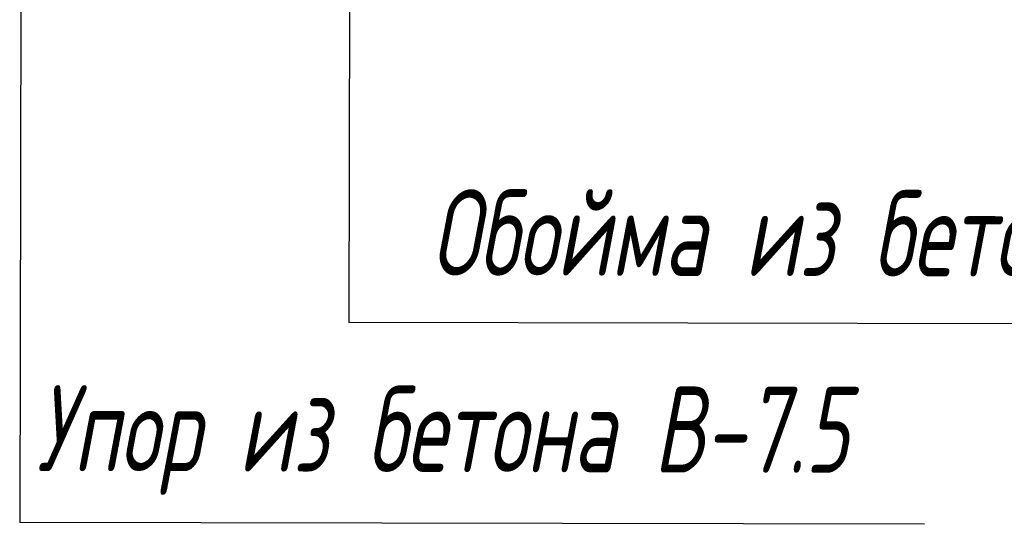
# Model space of a CAD drawing. Extents: x 0 to 361260, y 0 to 4201817.
# Tile 228 of 256: x 360060 to 360088, y 4201000 to 4201014. Entities that reach past the tile are written whole.
import ezdxf

# ---------------------------------------------------------------- set-up
doc = ezdxf.new("R2010")
doc.units = 0
doc.header["$LTSCALE"] = 0.5
doc.header["$MEASUREMENT"] = 0
doc.layers.add("navro'z", color=7, linetype='Continuous')
doc.layers.add('Д25', color=4, linetype='Continuous')
doc.styles.add('Nurbek', font='isocpeui.ttf')

msp = doc.modelspace()

# ---------------------------------------------------------------- linework, layer by layer
at = {"layer": "navro'z", "color": 0, "transparency": 33554687}
for p, q in [((360059.832, 4201023.159), (360059.789, 4200999.713)), ((360069.385, 4201020.275), (360069.357, 4201005.527)), ((360101.339, 4201005.467), (360069.357, 4201005.527)), ((360086.084, 4200999.664), (360059.789, 4200999.713))]:
    msp.add_line(p, q, dxfattribs=at)

# ---------------------------------------------------------------- texts
at = {"layer": 'Д25', "color": 7, "lineweight": 25, "transparency": 33554687, "style": 'Nurbek', "width": 0.7}
for s, p in [('Обойма из бетона В-12,5', (360071.753, 4201006.896)), ('Упор из бетона В-7.5 ', (360060.275, 4201001.205))]:
    msp.add_text(s, height=2.5, rotation=359.8931, dxfattribs=at).set_placement(p)

doc.saveas('drawing.dxf')
